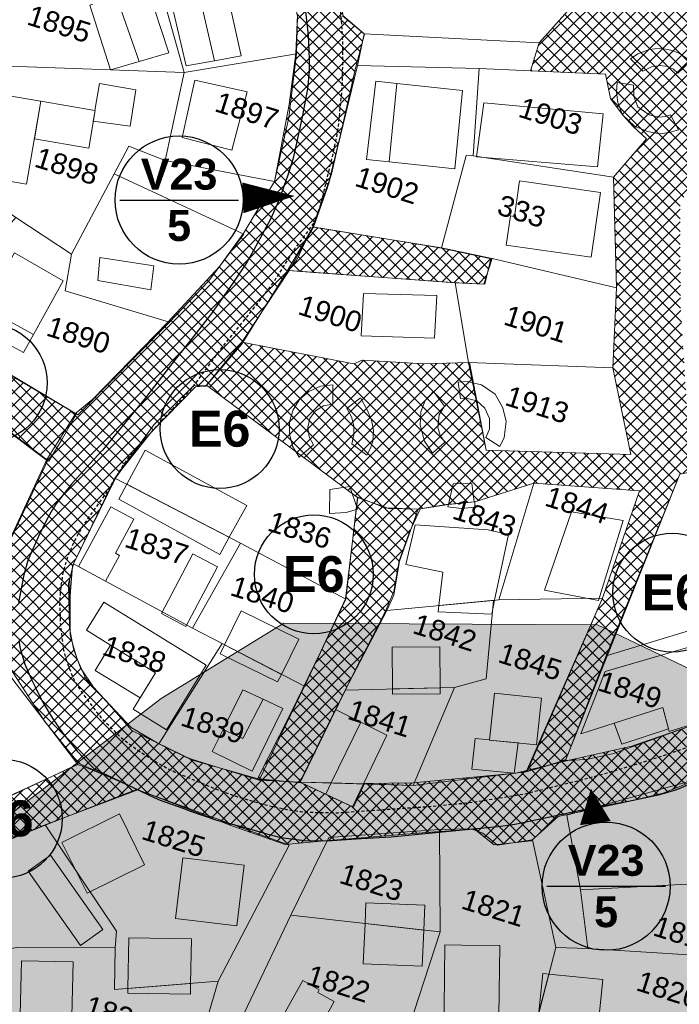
# Model space of a CAD drawing. Header units: metres. Extents: x 578835 to 593571, y 248557 to 255108.
# Tile 247 of 251: x 593193 to 593257, y 254049 to 254145. Entities that reach past the tile are written whole.
import ezdxf

# ---------------------------------------------------------------- set-up
doc = ezdxf.new("R2010")
doc.units = ezdxf.units.M
doc.linetypes.add('CHEMIN', pattern=[0.5, 0.3, -0.2])
for name, color, linetype, lineweight in [('Zoom_Bâti', 251, 'Continuous', 5), ('Zoom_cadastre complet', 7, 'Continuous', 5), ('Zoom_cadastre texte', 7, 'Continuous', 5), ('Zoom_ER cercle', 192, 'Continuous', 25), ('Zoom_ER contour', 172, 'Continuous', 20), ('Zoom_ER hachures', 192, 'Continuous', 18), ('Zoom_ER numero', 172, 'Continuous', 20), ('Zoom_ER tracé', 192, 'Continuous', 18), ('Zoom_PPRI modéré', 5, 'Continuous', 18)]:
    doc.layers.add(name, color=color, linetype=linetype, lineweight=lineweight)
doc.layers.add('Zoom_Voirie', color=252, linetype='Continuous')
doc.styles.add('PARCELLE', font='arial.ttf', dxfattribs={"height": 5})
doc.styles.get("Standard").update_dxf_attribs({"font": 'arialbd_0.ttf', "height": 50})
pattern_1 = [(45, (3353.1763, -187.1852), (-0.6187184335, 0.6187184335), []), (135, (3353.1763, -187.1852), (-0.6187184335, -0.6187184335), [])]

msp = doc.modelspace()

# ---------------------------------------------------------------- hatches: boundary and pattern name
at = {"layer": 'Zoom_ER contour'}
h = msp.add_hatch(dxfattribs=at)
h.set_pattern_fill('ANSI37', color=256, scale=7, style=0)
h.set_pattern_definition(pattern_1)
h.paths.add_polyline_path([(593185.659, 254201.53), (593197.792, 254205.571), (593209.58, 254209.612), (593217.247, 254212.303), (593220.453, 254213.338), (593228.492, 254214.865), (593237.074, 254215.802), (593238.603, 254216.048), (593250.666, 254216.493), (593253.922, 254216.295), (593259.002, 254214.718), (593264.477, 254213.043), (593276.776, 254206.118), (593281.807, 254201.338), (593285.506, 254197.938), (593288.93, 254194.659), (593296.328, 254184.901), (593299.633, 254182.339), (593303.776, 254176.819), (593306.706, 254173.189), (593313.957, 254160.13), (593313.663, 254157.001), (593312.825, 254148.919), (593310.951, 254133.171), (593310.902, 254132.063), (593310.507, 254130.19), (593308.683, 254125.36), (593307.154, 254119.989), (593307.006, 254119.94), (593303.302, 254108.469), (593302.119, 254104.576), (593301.823, 254104.527), (593299.406, 254099.451), (593291.458, 254087.179), (593288.598, 254085.552), (593285.589, 254083.532), (593279.374, 254080.033), (593269.237, 254075.081), (593268.448, 254075.081), (593266.722, 254073.553), (593266.228, 254073.701), (593260.754, 254071.681), (593255.476, 254069.562), (593251.925, 254068.724), (593245.248, 254067.282), (593242.634, 254064.917), (593239.034, 254064.522), (593237.11, 254066.05), (593233.263, 254065.804), (593222.541, 254064.915), (593218.694, 254064.57), (593213.515, 254066.393), (593204.319, 254069.902), (593198.597, 254072.465), (593195.293, 254076.555), (593191.765, 254082.016), (593191.371, 254087.585), (593191.321, 254092.808), (593191.568, 254093.449), (593195.518, 254102.015), (593198.378, 254106.549), (593200.006, 254107.88), (593207.306, 254115.37), (593212.304, 254120.775), (593214.671, 254124.076), (593217.68, 254129.054), (593219.11, 254136.544), (593219.756, 254141.509), (593219.904, 254145.254), (593217.784, 254153.041), (593216.6, 254156.786), (593215.066, 254159.922), (593212.501, 254164.012), (593202.341, 254173.277), (593195.57, 254179.426), (593186.593, 254184.798), (593184.467, 254185.845), (593186.263, 254191.397), (593194.121, 254186.742), (593198.779, 254183.602), (593206.581, 254177.377), (593213.329, 254172.293), (593216.978, 254166.405), (593218.942, 254163.489), (593220.527, 254160.544), (593223.838, 254151.907), (593224.287, 254145.178), (593226.42, 254143.383), (593225.58, 254140.22), (593223.223, 254129.76), (593221.371, 254124.544), (593218.901, 254120.338), (593214.46, 254113.184), (593210.98, 254109.146), (593209.97, 254109.09), (593205.704, 254104.716), (593202.337, 254100.454), (593198.006, 254091.668), (593197.782, 254088.752), (593197.782, 254084.939), (593198.455, 254082.696), (593199.297, 254080.733), (593201.829, 254077.901), (593203.793, 254075.658), (593209.799, 254072.742), (593216.085, 254070.947), (593220.294, 254070.555), (593225.346, 254068.199), (593226.412, 254070.499), (593231.127, 254070.555), (593241.144, 254071.499), (593246.196, 254072.732), (593252.426, 254074.134), (593260.804, 254077.001), (593268.774, 254080.647), (593274.275, 254082.89), (593278.001, 254085.729), (593284.512, 254089.542), (593289.62, 254095.206), (593293.324, 254099.244), (593294.166, 254100.254), (593297.253, 254109.002), (593298.569, 254112.081), (593299.636, 254114.717), (593299.636, 254116.119), (593300.871, 254119.203), (593304.463, 254129.802), (593306.603, 254138.433), (593306.603, 254142.415), (593307.95, 254146.284), (593308.399, 254150.883), (593308.063, 254157.276), (593307.165, 254160.136), (593305.927, 254164.267), (593303.12, 254168.585), (593299.304, 254174.081), (593295.936, 254178.624), (593293.018, 254182.101), (593284.587, 254191.843), (593280.995, 254195.993), (593277.739, 254198.124), (593273.361, 254202.779), (593267.779, 254206.237), (593259.36, 254209.377), (593252.568, 254210.891), (593243.532, 254210.667), (593238.904, 254211.017), (593232.955, 254210.569), (593227.847, 254209.839), (593217.642, 254207.26), (593212.696, 254205.299), (593199.799, 254200.628), (593186.64, 254196.715), (593186.197, 254199.712)])
h = msp.add_hatch(dxfattribs=at)
h.set_pattern_fill('ANSI37', color=256, scale=7, style=0)
h.set_pattern_definition(pattern_1)
edge = h.paths.add_edge_path()
edge.add_line((593238.718, 254121.536), (593238.116, 254119.072))
edge.add_line((593238.116, 254119.072), (593234.994, 254119.237))
edge.add_line((593234.994, 254119.237), (593221.957, 254120.167))
edge.add_line((593221.957, 254120.167), (593219, 254120.386))
edge.add_line((593219, 254120.386), (593219.821, 254121.371))
edge.add_line((593219.821, 254121.371), (593220.971, 254123.834))
edge.add_line((593220.971, 254123.834), (593221.355, 254124.656))
edge.add_line((593221.355, 254124.656), (593230.667, 254123.123))
edge.add_line((593230.667, 254123.123), (593233.898, 254122.576))
edge.add_line((593233.898, 254122.576), (593238.773, 254121.536))
h = msp.add_hatch(dxfattribs=at)
h.set_pattern_fill('ANSI37', color=256, scale=7, style=0)
h.set_pattern_definition(pattern_1)
h.paths.add_polyline_path([(593198.464, 254106.396), (593191.057, 254110.756), (593184.95, 254114.437), (593183.479, 254115.4), (593176.123, 254121.129), (593170.035, 254120.267), (593168.157, 254118.036), (593164.708, 254115.45), (593165.266, 254115.096), (593177.239, 254116.16), (593180.384, 254113.575), (593184.198, 254110.459), (593187.902, 254107.722), (593195.715, 254101.841), (593197.034, 254104.071), (593198.403, 254106.454)])
h = msp.add_hatch(dxfattribs=at)
h.set_pattern_fill('ANSI37', color=256, scale=7, style=0)
h.set_pattern_definition(pattern_1)
h.paths.add_polyline_path([(593198.482, 254072.34), (593187.44, 254067.144), (593186.038, 254067.378), (593172.042, 254071.296), (593171.867, 254068.844), (593180.28, 254065.808), (593183.143, 254064.933), (593181.916, 254061.08), (593187.992, 254063.473), (593195.529, 254066.509), (593204.293, 254069.953), (593201.839, 254071.004), (593199.035, 254072.172)])
at = {"layer": 'Zoom_ER hachures'}
h = msp.add_hatch(dxfattribs=at)
h.set_pattern_fill('ANSI37', color=256, scale=7, style=0)
h.set_pattern_definition(pattern_1)
h.paths.add_polyline_path([(593213.98, 254205.84), (593217.329, 254196.998), (593220.665, 254188.333), (593213.887, 254183.1), (593211.473, 254181.424), (593210.877, 254181.011), (593206.303, 254177.423), (593213.167, 254172.47), (593227.448, 254172.723), (593239.995, 254174.174), (593246.421, 254154.513), (593248.405, 254148.155), (593243.419, 254142.552), (593242.555, 254139.809), (593249.86, 254139.485), (593250.345, 254137.134), (593251.576, 254135.459), (593252.56, 254134.395), (593253.85, 254133.204), (593250.633, 254129.476), (593250.926, 254118.7), (593250.592, 254110.942), (593252.324, 254102.484), (593238.25, 254102.911), (593237.344, 254107.706), (593236.639, 254111.439), (593232.224, 254111.328), (593226.186, 254111.685), (593225.378, 254111.312), (593214.484, 254113.425), (593211.045, 254109.258), (593225.739, 254098.312), (593228.783, 254097.236), (593231.629, 254097.181), (593234.592, 254097.641), (593237.146, 254097.892), (593242.89, 254099.71), (593253.183, 254098.952), (593249.561, 254088.513), (593242.252, 254071.662), (593245.08, 254072.51), (593246.009, 254072.833), (593257.1, 254100.595), (593258.238, 254100.799), (593257.753, 254107.562), (593257.161, 254116.78), (593257.115, 254127.651), (593269.915, 254123.576), (593270.903, 254121.805), (593272.539, 254108.983), (593273.239, 254101.86), (593273.884, 254095.594), (593274.317, 254090.507), (593274.799, 254085.873), (593274.212, 254082.84), (593276.165, 254084.272), (593277.927, 254085.603), (593277.614, 254087.595), (593277.394, 254088.311), (593277.496, 254088.342), (593276.906, 254092.095), (593276.75, 254093.088), (593276.093, 254100.071), (593275.315, 254108.326), (593273.964, 254122.182), (593284.081, 254120.383), (593297.171, 254117.371), (593299.683, 254116.06), (593300.108, 254117.038), (593301.011, 254119.115), (593281.539, 254123.601), (593271.949, 254125.674), (593268.705, 254135.836), (593267.088, 254136.095), (593266.314, 254145.553), (593265.338, 254145.559), (593265.263, 254148.953), (593263.993, 254161.391), (593271.998, 254163.003), (593272.901, 254161.566), (593280.107, 254162.467), (593288.318, 254163.518), (593301.419, 254165.161), (593303.285, 254164.948), (593305.862, 254164.338), (593303.267, 254168.472), (593292.264, 254166.943), (593284.621, 254165.723), (593282.002, 254165.948), (593271.818, 254164.216), (593263.467, 254162.694), (593259.599, 254176.441), (593253.469, 254175.077), (593251.735, 254181.044), (593248.255, 254179.942), (593241.067, 254177.664), (593233.564, 254189.459), (593223.855, 254189.163), (593220.919, 254197.042), (593219.897, 254200.292), (593217.699, 254207.281), (593213.998, 254205.794)])
at = {"layer": 'Zoom_ER tracé'}
h = msp.add_hatch(dxfattribs=at)
h.set_pattern_fill('ANSI37', color=256, scale=7, style=0)
h.set_pattern_definition(pattern_1)
h.paths.add_polyline_path([(593215.986, 254070.896), (593219.244, 254077.341), (593222.176, 254083.331), (593224.587, 254088.474), (593225.763, 254098.34), (593227.458, 254097.688), (593228.37, 254097.298), (593231.823, 254097.168), (593230.781, 254094.889), (593229.803, 254092.155), (593229.282, 254089.16), (593228.435, 254087.207), (593225.372, 254081.257), (593220.159, 254070.58), (593217.357, 254070.775)])
at = {"layer": 'Zoom_PPRI modéré'}
h = msp.add_hatch(dxfattribs=at)
h.set_pattern_fill('ANSI36', color=152, scale=12, style=0)
h.set_pattern_definition([(45, (3353.1763, -187.1852), (0.795495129, 2.9168154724), [3.75, -0.75, 0, -0.75])])
h.paths.add_polyline_path([(593511.06, 254022.493), (593182.925, 254028.618), (593180.946, 254059.092), (593206.631, 254078.775), (593218.577, 254086.1), (593249.092, 254085.917), (593271.97, 254074.979), (593286.108, 254053.735), (593312.778, 254032.793), (593336.483, 254028.756), (593351.179, 254035.929), (593371.913, 254048.777), (593393.872, 254061.239), (593419.787, 254055.665), (593446.411, 254043.132), (593476.675, 254033.597), (593498.031, 254035.264), (593500.743, 254052.753), (593495.093, 254237.454), (593496.264, 254250.884), (593510.291, 254250.905)])

# ---------------------------------------------------------------- linework, layer by layer
at = {"layer": 'Zoom_Bâti', "flags": 128}
for points in [[(593205.274, 254148.032), (593202.29, 254147.055), (593204.49, 254140.728), (593207.404, 254141.575)], [(593213.006, 254147.731), (593210.359, 254147.158), (593211.824, 254140.791), (593214.426, 254141.273)], [(593202.29, 254147.055), (593199.712, 254146.211), (593201.704, 254139.917), (593204.49, 254140.728)], [(593210.359, 254147.158), (593207.615, 254146.529), (593209.076, 254140.297), (593211.824, 254140.791)], [(593204.165, 254137.978), (593200.636, 254138.582), (593200.194, 254135.966), (593200.22, 254135.962), (593200.041, 254134.911), (593203.633, 254134.441)], [(593215.022, 254137.766), (593209.919, 254138.901), (593208.683, 254133.325), (593213.503, 254132.093)], [(593229.552, 254138.582), (593227.517, 254138.798), (593226.602, 254131.192), (593228.816, 254130.96)], [(593235.94, 254137.907), (593229.552, 254138.582), (593228.816, 254130.96), (593235.197, 254130.292)], [(593194.936, 254136.866), (593191.289, 254137.491), (593189.904, 254129.405), (593193.559, 254128.784)], [(593200.22, 254135.962), (593200.194, 254135.966), (593194.936, 254136.866), (593194.312, 254133.202), (593199.595, 254132.292)], [(593249.649, 254135.62), (593238.025, 254136.691), (593237.316, 254131.464), (593249.079, 254130.465)], [(593249.374, 254127.986), (593241.502, 254129.109), (593241.015, 254125.662), (593240.611, 254125.72), (593240.21, 254122.871), (593248.484, 254121.695)], [(593197.119, 254119.387), (593192.374, 254122.112), (593188.39, 254115.1), (593191.097, 254113.581), (593192.041, 254115.383), (593194.215, 254114.157), (593197.119, 254119.387)], [(593205.919, 254120.853), (593200.661, 254121.669), (593200.493, 254119.438), (593205.646, 254118.512), (593205.919, 254120.853)], [(593233.458, 254117.968), (593226.333, 254118.156), (593226.097, 254114.047), (593233.218, 254113.825)], [(593193.238, 254112.423), (593191.097, 254113.581), (593192.041, 254115.383), (593194.215, 254114.157)], [(593221.474, 254103.433), (593221.025, 254104.22), (593220.9, 254105.117), (593221.116, 254105.997), (593221.653, 254106.742), (593222.43, 254107.231), (593223.334, 254107.392), (593223.345, 254109.283), (593222.133, 254109.134), (593221.016, 254108.639), (593220.11, 254107.855), (593219.47, 254106.844), (593219.135, 254105.695), (593219.116, 254104.5), (593219.43, 254103.301), (593220.068, 254102.237), (593221.474, 254103.433)], [(593224.709, 254106.984), (593225.143, 254106.176), (593225.373, 254105.288), (593225.388, 254104.398), (593225.197, 254103.529), (593226.638, 254102.444), (593227.007, 254103.099), (593227.244, 254103.811), (593227.303, 254104.836), (593227.091, 254105.84), (593226.727, 254106.794), (593226.029, 254108.024), (593224.709, 254106.984)], [(593203.304, 254099.606), (593205.077, 254102.914), (593214.966, 254097.54), (593213.27, 254094.445)], [(593203.304, 254099.606), (593213.27, 254094.445), (593212.355, 254092.775), (593202.523, 254098.15)], [(593234.592, 254097.641), (593235.039, 254099.657), (593236.857, 254099.671), (593237.1, 254097.888)], [(593202.599, 254092.679), (593202.203, 254092.894), (593203.999, 254096.201), (593201.757, 254097.415), (593198.593, 254091.59), (593201.233, 254090.165)], [(593234.592, 254097.641), (593234.541, 254097.413), (593235.844, 254097.254), (593237.17, 254097.371), (593237.146, 254097.892)], [(593251.578, 254096.07), (593246.554, 254096.934), (593243.943, 254089.313), (593249.183, 254088.287)], [(593234.037, 254091.047), (593230.451, 254091.811), (593231.341, 254095.669), (593238.454, 254095.18), (593240.424, 254094.721), (593239.083, 254088.318), (593233.662, 254087.81)], [(593212.108, 254091.577), (593209.719, 254092.835), (593206.669, 254087.041), (593209.058, 254085.783)], [(593211.013, 254082.013), (593201.053, 254088.125), (593199.377, 254085.401), (593201.722, 254083.955), (593206.092, 254081.261), (593203.911, 254077.718), (593207.158, 254075.729)], [(593212.815, 254083.979), (593214.439, 254087.285), (593220.032, 254084.538), (593218.342, 254081.115)], [(593212.815, 254083.979), (593218.342, 254081.115), (593217.975, 254080.373), (593212.392, 254083.118)], [(593206.092, 254081.261), (593201.722, 254083.955), (593201.721, 254083.956), (593200.208, 254081.488), (593204.587, 254078.819)], [(593229.141, 254079.691), (593229.128, 254083.771), (593233.758, 254083.791), (593233.771, 254079.791)], [(593250.72, 254076.378), (593247.473, 254075.338), (593249.82, 254081.398), (593258.191, 254083.814), (593258.192, 254078.811), (593258.85, 254076.414), (593256.068, 254075.554), (593256, 254075.811), (593255.447, 254077.893)], [(593216.553, 254078.689), (593214.587, 254079.607), (593212.663, 254075.751), (593214.602, 254074.879)], [(593218.474, 254077.792), (593216.553, 254078.689), (593214.602, 254074.879), (593212.663, 254075.751), (593211.6, 254073.622), (593215.506, 254071.699)], [(593226.074, 254076.462), (593223.614, 254077.701), (593220.147, 254070.635), (593223.185, 254070.547)], [(593256, 254075.811), (593255.447, 254077.893), (593250.72, 254076.378), (593251.469, 254074.313)], [(593228.59, 254075.196), (593226.074, 254076.462), (593223.185, 254070.547), (593226.319, 254070.456)], [(593241.356, 254074.443), (593238.586, 254074.725), (593238.587, 254074.735), (593237.193, 254074.888), (593236.863, 254071.9), (593240.99, 254071.494)], [(593226.319, 254070.456), (593223.185, 254070.547), (593222.652, 254069.457), (593225.254, 254068.233)], [(593205.037, 254062.598), (593202.592, 254067.537), (593196.988, 254064.766), (593199.442, 254059.825)], [(593200.97, 254056.282), (593195.865, 254063.509), (593193.699, 254061.974), (593198.805, 254054.748)], [(593214.706, 254062.56), (593208.736, 254063.263), (593208.041, 254057.35), (593214.01, 254056.647)], [(593226.471, 254056.884), (593226.557, 254058.892), (593232.279, 254058.651), (593232.178, 254056.241)], [(593226.471, 254056.884), (593232.178, 254056.241), (593232.031, 254052.736), (593226.303, 254052.967)], [(593203.402, 254050.569), (593203.485, 254055.483), (593209.582, 254055.383), (593209.511, 254051.044)], [(593198.071, 254053.136), (593193.065, 254053.255), (593192.934, 254047.981), (593197.94, 254047.861)], [(593243.093, 254045.263), (593243.396, 254048.248), (593244.356, 254051.96), (593249.607, 254051.42), (593248.992, 254045.363)], [(593203.402, 254050.569), (593209.511, 254051.044), (593209.495, 254050.02), (593203.394, 254050.112)]]:
    msp.add_lwpolyline(points, close=True, dxfattribs=at)
at = {"layer": 'Zoom_Bâti', "linetype": 'Continuous', "flags": 128}
for points in [[(593252.291, 254140.972), (593253.02, 254141.456), (593254.1, 254141.891), (593255.209, 254142.014), (593256.214, 254141.844), (593256.974, 254141.562), (593257.662, 254141.115), (593258.083, 254140.689), (593256.89, 254139.597), (593256.491, 254139.995), (593255.889, 254140.248), (593255.195, 254140.341), (593254.353, 254140.197), (593253.954, 254140.029), (593253.5, 254139.784)], [(593256.975, 254134.076), (593256.043, 254133.814), (593255.141, 254133.679), (593253.954, 254133.906), (593252.681, 254134.423), (593251.533, 254135.539), (593251.074, 254136.743), (593250.94, 254137.749), (593251.01, 254138.671), (593252.577, 254138.419), (593252.63, 254137.322), (593253.004, 254136.313), (593254.114, 254135.544), (593255.044, 254135.303), (593255.704, 254135.368), (593256.182, 254135.553)], [(593235.539, 254109.533), (593236.414, 254109.614), (593237.793, 254109.264), (593239.123, 254108.362), (593239.888, 254107.031), (593240.214, 254105.701), (593240.015, 254104.139), (593239.593, 254103.265), (593238.225, 254104.147), (593238.581, 254104.979), (593238.59, 254106.003), (593238.13, 254107.008), (593237.344, 254107.706), (593236.318, 254107.977), (593235.771, 254107.94)], [(593233.051, 254102.632), (593232.269, 254103.78), (593231.823, 254105.357), (593231.909, 254106.661), (593232.324, 254107.747), (593233.132, 254108.614), (593234.211, 254107.215), (593233.698, 254106.349), (593233.569, 254105.142), (593233.797, 254104.336), (593234.238, 254103.705)], [(593223.039, 254099.108), (593224.985, 254099.396), (593225.756, 254097.182), (593224.651, 254096.87), (593223.018, 254096.745)], [(593243.625, 254078.807), (593239.055, 254079.273), (593238.586, 254074.725), (593243.156, 254074.26)], [(593239.572, 254054.736), (593239.463, 254045.586), (593234.125, 254045.648), (593234.234, 254054.797), (593235.895, 254054.776)], [(593223.486, 254049.283), (593221.879, 254050.177), (593222.025, 254050.439), (593220.418, 254051.333), (593217.642, 254046.351), (593221.038, 254044.891)]]:
    msp.add_lwpolyline(points, close=True, dxfattribs=at)
at = {"layer": 'Zoom_cadastre complet'}
for points in [[(593246.421, 254154.513), (593248.405, 254148.155), (593243.419, 254142.552), (593226.38, 254143.407), (593224.305, 254145.195), (593223.841, 254151.994), (593235.525, 254151.962)], [(593219.817, 254141.479), (593208.89, 254139.653), (593206.484, 254148.251), (593217.908, 254152.947), (593218.734, 254150.348), (593219.902, 254145.12)], [(593204.984, 254150.916), (593206.484, 254148.251), (593208.89, 254139.653), (593190.921, 254140.313), (593189.439, 254146.056)], [(593208.89, 254139.653), (593219.817, 254141.479), (593219.071, 254135.283), (593217.658, 254129.063), (593207.034, 254131.087)], [(593192.514, 254125.547), (593187.257, 254129.262), (593189.73, 254133.746), (593190.195, 254136.267), (593190.239, 254140.236), (593190.921, 254140.313), (593208.89, 254139.653), (593207.034, 254131.087), (593203.493, 254132.495), (593202.06, 254129.804), (593197.932, 254121.976)], [(593233.9, 254122.611), (593221.463, 254124.614), (593222.99, 254128.977), (593225.747, 254140.323), (593237.562, 254140.031), (593236.984, 254131.539), (593236.31, 254131.57)], [(593236.984, 254131.539), (593237.562, 254140.031), (593249.86, 254139.485), (593250.345, 254137.134), (593251.576, 254135.459), (593252.56, 254134.395), (593253.85, 254133.204), (593250.633, 254129.476)], [(593236.984, 254131.539), (593250.633, 254129.476), (593250.926, 254118.7), (593238.844, 254121.556), (593233.9, 254122.611), (593236.31, 254131.57)], [(593202.06, 254129.804), (593214.685, 254123.926), (593211.233, 254119.35), (593207.443, 254115.362), (593197.296, 254118.407), (593197.932, 254121.976)], [(593183.508, 254115.297), (593192.514, 254125.547), (593197.932, 254121.976), (593197.296, 254118.407), (593207.443, 254115.362), (593198.522, 254106.37)], [(593236.525, 254111.443), (593235.243, 254119.194), (593238.03, 254119.069), (593238.844, 254121.556), (593250.926, 254118.7), (593250.592, 254110.942)], [(593236.525, 254111.443), (593232.224, 254111.328), (593226.186, 254111.685), (593225.378, 254111.312), (593214.484, 254113.425), (593219.096, 254120.387), (593235.243, 254119.194)], [(593250.592, 254110.942), (593252.324, 254102.484), (593238.25, 254102.911), (593236.525, 254111.443)], [(593202.146, 254100.206), (593205.919, 254105.396), (593209.779, 254109.167), (593211.045, 254109.258), (593225.739, 254098.312), (593224.598, 254088.44), (593214.354, 254093.884)], [(593186.802, 254108.464), (593195.591, 254101.877), (593191.551, 254093.291), (593181.709, 254095.46)], [(593249.932, 254082.906), (593257.1, 254100.595), (593258.238, 254100.799), (593273.239, 254101.86), (593273.884, 254095.594), (593265.211, 254095.246), (593260.045, 254095.003), (593260.274, 254088.744), (593259.434, 254085.812)], [(593198.109, 254091.852), (593202.146, 254100.206), (593214.354, 254093.884), (593209.675, 254085.606)], [(593228.583, 254087.335), (593229.261, 254088.815), (593229.817, 254092.117), (593231.629, 254097.181), (593234.367, 254097.619), (593237.146, 254097.892), (593242.89, 254099.71), (593239.494, 254088.356), (593238.965, 254088.306)], [(593239.494, 254088.356), (593242.89, 254099.71), (593253.183, 254098.952), (593249.561, 254088.513)], [(593209.675, 254085.606), (593214.354, 254093.884), (593224.598, 254088.44), (593220.587, 254079.951), (593212.566, 254084.108)], [(593206.4, 254074.369), (593205.352, 254074.966), (593203.723, 254075.947), (593202.606, 254077.067), (593200.113, 254079.756), (593198.8, 254081.739), (593198.114, 254083.592), (593197.736, 254085.681), (593197.689, 254087.333), (593197.749, 254090.386), (593198.109, 254091.852), (593209.675, 254085.606), (593212.566, 254084.108)], [(593238.965, 254088.306), (593238.262, 254080.693), (593235.174, 254079.822), (593224.541, 254079.591), (593228.583, 254087.335)], [(593238.965, 254088.306), (593239.494, 254088.356), (593249.561, 254088.513), (593242.158, 254071.634), (593231.151, 254070.316), (593235.174, 254079.822), (593238.262, 254080.693)], [(593259.183, 254076.45), (593250.539, 254073.392), (593248.025, 254072.836), (593245.96, 254072.744), (593249.932, 254082.906), (593259.434, 254085.812)], [(593212.566, 254084.108), (593220.587, 254079.951), (593216.174, 254070.822), (593209.174, 254072.994), (593206.4, 254074.369)], [(593172.149, 254071.267), (593171.897, 254071.338), (593171.557, 254078.486), (593178.676, 254079.543), (593182.656, 254080.52), (593191.694, 254081.305), (593198.538, 254072.354), (593187.397, 254067.218), (593186.334, 254067.243)], [(593231.151, 254070.316), (593220.147, 254070.635), (593224.541, 254079.591), (593235.174, 254079.822)], [(593266.575, 254073.886), (593272.563, 254068.029), (593273.726, 254067.105), (593260.868, 254060.879), (593247.432, 254060.157), (593246.105, 254067.406), (593257.615, 254070.593)], [(593212.186, 254051.253), (593202.116, 254050.469), (593202.183, 254054.512), (593202.3, 254056.129), (593195.35, 254066.46), (593204.375, 254069.896), (593219.107, 254064.497)], [(593248.131, 254054.439), (593247.432, 254060.157), (593260.868, 254060.879), (593273.726, 254067.105), (593279.625, 254063.081), (593272.015, 254058.225), (593269.777, 254056.667), (593268.773, 254053.138)], [(593182.038, 254061.089), (593195.35, 254066.46), (593202.3, 254056.129), (593202.183, 254054.512), (593192.59, 254054.53), (593190.094, 254054.083), (593187.772, 254044.329), (593180.691, 254044.209), (593180.482, 254044.618), (593178.199, 254049.084)], [(593219.262, 254057.696), (593222.941, 254065.228), (593233.721, 254066.025), (593233.789, 254056.059)], [(593233.789, 254056.059), (593233.721, 254066.025), (593236.801, 254066.089), (593237.922, 254065.68), (593239.358, 254064.506), (593242.768, 254065.014), (593245.021, 254054.53), (593242.622, 254045.255), (593230.177, 254045.045)], [(593219.262, 254057.696), (593233.789, 254056.059), (593230.177, 254045.045), (593213.093, 254044.757)], [(593210.27, 254044.709), (593187.772, 254044.329), (593190.094, 254054.083), (593192.59, 254054.53), (593202.183, 254054.512), (593202.116, 254050.469), (593212.186, 254051.253)], [(593268.773, 254053.138), (593269.016, 254045.886), (593253.958, 254045.447), (593242.622, 254045.255), (593245.021, 254054.53), (593248.131, 254054.439)]]:
    msp.add_lwpolyline(points, close=True, dxfattribs=at)
for points in [[(593183.508, 254115.297), (593198.522, 254106.37), (593207.443, 254115.362), (593211.233, 254119.35), (593214.685, 254123.926), (593202.06, 254129.804), (593203.493, 254132.495), (593207.034, 254131.087), (593217.658, 254129.063), (593219.071, 254135.283), (593219.817, 254141.479), (593219.902, 254145.12)], [(593191.551, 254093.291), (593195.591, 254101.877), (593186.802, 254108.464)], [(593187.397, 254067.218), (593198.538, 254072.354), (593191.694, 254081.305)], [(593257.615, 254070.593), (593246.105, 254067.406), (593247.432, 254060.157), (593248.131, 254054.439), (593245.021, 254054.53), (593242.768, 254065.014), (593239.358, 254064.506), (593237.922, 254065.68), (593236.801, 254066.089), (593233.721, 254066.025), (593222.941, 254065.228), (593219.262, 254057.696), (593213.093, 254044.757)], [(593210.27, 254044.709), (593212.186, 254051.253), (593219.107, 254064.497), (593204.375, 254069.896), (593195.35, 254066.46), (593182.038, 254061.089)]]:
    msp.add_lwpolyline(points, dxfattribs=at)
at = {"layer": 'Zoom_cadastre complet', "flags": 128}
for points in [[(593233.662, 254087.81), (593233.592, 254087.198), (593238.803, 254086.98), (593239.083, 254088.318)], [(593229.141, 254079.691), (593229.143, 254079.183), (593233.773, 254079.203), (593233.771, 254079.791)], [(593223.185, 254070.547), (593220.147, 254070.635), (593222.652, 254069.457)], [(593243.396, 254048.248), (593244.356, 254051.96), (593243.778, 254052.02)]]:
    msp.add_lwpolyline(points, close=True, dxfattribs=at)
at = {"layer": 'Zoom_ER cercle'}
for points in [[(593202.608, 254127.25), (593214.172, 254127.25)], [(593244.143, 254060.501), (593255.706, 254060.501)]]:
    msp.add_lwpolyline(points, dxfattribs=at)
at = {"layer": 'Zoom_ER cercle', "ltscale": 0.4}
for centre, radius in [((593208.39, 254127.25), 6.23), ((593189.763, 254109.463), 5.782), ((593212.336, 254104.985), 5.782), ((593221.494, 254090.842), 5.782), ((593256.358, 254089.063), 5.782), ((593191.235, 254067.079), 5.782), ((593249.925, 254060.501), 6.23)]:
    msp.add_circle(centre, radius, dxfattribs=at)
at = {"layer": 'Zoom_ER contour'}
for points in [[(593191.568, 254093.449), (593195.518, 254102.015), (593198.378, 254106.549), (593200.006, 254107.88), (593207.306, 254115.37), (593212.304, 254120.775), (593214.671, 254124.076), (593217.68, 254129.054), (593219.11, 254136.544), (593219.756, 254141.509), (593219.904, 254145.254)], [(593224.287, 254145.178), (593226.42, 254143.383), (593225.58, 254140.22), (593223.223, 254129.76), (593221.371, 254124.544), (593218.901, 254120.338), (593214.46, 254113.184), (593210.98, 254109.146), (593209.97, 254109.09), (593205.704, 254104.716), (593202.337, 254100.454), (593198.006, 254091.668), (593197.782, 254088.752), (593197.782, 254084.939), (593198.455, 254082.696), (593199.297, 254080.733), (593201.829, 254077.901), (593203.793, 254075.658), (593209.799, 254072.742), (593216.085, 254070.947), (593220.294, 254070.555), (593225.346, 254068.199), (593226.412, 254070.499), (593231.127, 254070.555), (593241.144, 254071.499), (593246.196, 254072.732), (593252.426, 254074.134), (593260.804, 254077.001)], [(593238.718, 254121.536), (593238.116, 254119.072), (593234.994, 254119.237), (593221.957, 254120.167), (593219, 254120.386), (593219.821, 254121.371), (593220.971, 254123.834), (593221.355, 254124.656), (593230.667, 254123.123), (593233.898, 254122.576), (593238.773, 254121.536)], [(593260.754, 254071.681), (593255.476, 254069.562), (593251.925, 254068.724), (593245.248, 254067.282), (593242.634, 254064.917), (593239.034, 254064.522), (593237.11, 254066.05), (593233.263, 254065.804), (593222.541, 254064.915), (593218.694, 254064.57), (593213.515, 254066.393), (593204.319, 254069.902), (593198.597, 254072.465), (593195.293, 254076.555), (593191.765, 254082.016)]]:
    msp.add_lwpolyline(points, dxfattribs=at)
for points in [[(593198.464, 254106.396), (593191.057, 254110.756), (593184.95, 254114.437), (593183.479, 254115.4), (593176.123, 254121.129), (593170.035, 254120.267), (593168.157, 254118.036), (593164.708, 254115.45), (593165.266, 254115.096), (593177.239, 254116.16), (593180.384, 254113.575), (593184.198, 254110.459), (593187.902, 254107.722), (593195.715, 254101.841), (593197.034, 254104.071), (593198.403, 254106.454)], [(593198.482, 254072.34), (593187.44, 254067.144), (593186.038, 254067.378), (593172.042, 254071.296), (593171.867, 254068.844), (593180.28, 254065.808), (593183.143, 254064.933), (593181.916, 254061.08), (593187.992, 254063.473), (593195.529, 254066.509), (593204.293, 254069.953), (593201.839, 254071.004), (593199.035, 254072.172)]]:
    msp.add_lwpolyline(points, close=True, dxfattribs=at)
at = {"layer": 'Zoom_ER tracé'}
for points in [[(593248.405, 254148.155), (593243.419, 254142.552), (593242.555, 254139.809), (593249.86, 254139.485), (593250.345, 254137.134), (593251.576, 254135.459), (593252.56, 254134.395), (593253.85, 254133.204), (593250.633, 254129.476), (593250.926, 254118.7), (593250.592, 254110.942), (593252.324, 254102.484), (593238.25, 254102.911), (593237.344, 254107.706), (593236.639, 254111.439), (593232.224, 254111.328), (593226.186, 254111.685), (593225.378, 254111.312), (593214.484, 254113.425), (593211.045, 254109.258), (593225.739, 254098.312), (593228.783, 254097.236), (593231.629, 254097.181), (593234.592, 254097.641), (593237.146, 254097.892), (593242.89, 254099.71), (593253.183, 254098.952), (593249.561, 254088.513), (593242.252, 254071.662), (593245.08, 254072.51), (593246.009, 254072.833), (593257.1, 254100.595)], [(593259.183, 254076.45), (593250.539, 254073.392), (593248.025, 254072.836), (593245.96, 254072.744), (593242.158, 254071.634), (593231.151, 254070.316), (593226.319, 254070.456), (593225.254, 254068.233), (593220.147, 254070.635), (593216.174, 254070.822), (593209.174, 254072.994), (593206.4, 254074.369), (593203.723, 254075.947), (593200.113, 254079.756), (593198.8, 254081.739), (593198.114, 254083.592), (593197.736, 254085.681), (593197.613, 254089.956), (593198.109, 254091.852), (593202.061, 254100.032), (593205.919, 254105.396), (593209.779, 254109.167), (593211.045, 254109.258), (593214.484, 254113.425), (593219.096, 254120.387), (593221.463, 254124.614), (593222.816, 254128.48), (593225.747, 254140.323), (593226.38, 254143.407), (593224.305, 254145.195)]]:
    msp.add_lwpolyline(points, dxfattribs=at)
for points in [[(593219.635, 254127.642, 0, 3, 0), (593214.587, 254127.459, 0, 0, 0)], [(593248.449, 254069.992, 0, 3, 0), (593248.884, 254066.643, 0, 0, 0)]]:
    msp.add_lwpolyline(points, format="xyseb", dxfattribs=at)
msp.add_lwpolyline([(593215.986, 254070.896), (593219.244, 254077.341), (593222.176, 254083.331), (593224.587, 254088.474), (593225.763, 254098.34), (593227.458, 254097.688), (593228.37, 254097.298), (593231.823, 254097.168), (593230.781, 254094.889), (593229.803, 254092.155), (593229.282, 254089.16), (593228.435, 254087.207), (593225.372, 254081.257), (593220.159, 254070.58), (593217.357, 254070.775)], close=True, dxfattribs=at)
at = {"layer": 'Zoom_PPRI modéré', "color": 152}
msp.add_lwpolyline([(593511.06, 254022.493), (593182.925, 254028.618), (593182.925, 254028.618), (593180.946, 254059.092), (593206.631, 254078.775), (593218.577, 254086.1), (593249.092, 254085.917), (593271.97, 254074.979), (593286.108, 254053.735), (593312.778, 254032.793), (593336.483, 254028.756), (593351.179, 254035.929), (593371.913, 254048.777), (593393.872, 254061.239), (593419.787, 254055.665), (593446.411, 254043.132), (593476.675, 254033.597), (593498.031, 254035.264), (593500.743, 254052.753), (593495.093, 254237.454), (593496.264, 254250.884), (593510.291, 254250.905)], close=True, dxfattribs=at)
at = {"layer": 'Zoom_Voirie', "linetype": 'CHEMIN', "flags": 128}
msp.add_lwpolyline([(593182.465, 254190.661), (593184.623, 254189.974), (593185.149, 254189.763), (593186.636, 254189.087), (593188.825, 254187.986), (593192.04, 254186.354), (593192.807, 254185.882), (593194.125, 254184.871), (593196.023, 254183.244), (593199.246, 254180.773), (593200.068, 254180.177), (593201.623, 254179.136), (593203.957, 254177.578), (593206.831, 254175.332), (593207.515, 254174.727), (593208.748, 254173.494), (593210.524, 254171.567), (593213.842, 254168.089), (593214.947, 254166.705), (593216.501, 254164.547), (593218.477, 254161.619), (593218.912, 254160.851), (593219.862, 254158.874), (593221.114, 254155.827), (593222.36, 254152.325), (593222.635, 254151.437), (593223.735, 254147.465), (593223.938, 254146.456), (593224.16, 254144.705), (593224.264, 254142.939), (593224.292, 254142.056), (593224.246, 254138.749), (593224.196, 254137.924), (593223.859, 254134.471), (593223.73, 254133.615), (593223.42, 254132.102), (593222.869, 254129.85), (593222.178, 254126.89), (593221.652, 254125.389), (593221.468, 254125.038), (593220.768, 254124.02), (593219.643, 254122.541), (593217.591, 254119.287), (593215.701, 254116.817), (593215.216, 254116.209), (593212.309, 254112.637), (593211.302, 254111.244), (593209.779, 254109.167), (593208.455, 254107.671), (593206.405, 254105.48), (593203.901, 254102.731), (593203.319, 254102.007), (593202.506, 254100.775), (593201.366, 254098.869), (593200.402, 254097.533), (593198.986, 254095.509), (593198.277, 254094.235), (593197.669, 254092.911), (593197.418, 254092.229), (593197.086, 254090.979), (593196.883, 254089.697), (593196.816, 254089.053), (593196.763, 254087.831), (593196.838, 254085.995), (593197.088, 254083.792), (593197.199, 254083.249), (593197.464, 254082.304), (593198, 254080.932), (593198.347, 254080.26), (593198.966, 254079.306), (593200.4, 254077.387), (593200.786, 254076.929), (593202.365, 254075.31), (593202.789, 254074.935), (593203.13, 254074.657), (593204.544, 254073.617), (593206.182, 254072.577), (593207.311, 254071.949), (593207.953, 254071.636), (593210.583, 254070.519), (593212.175, 254069.882), (593213.912, 254069.271), (593214.489, 254069.086), (593216.816, 254068.409), (593218.875, 254067.967), (593220.262, 254067.764), (593220.974, 254067.701), (593223.834, 254067.655), (593228.229, 254067.959), (593231.868, 254068.196), (593232.79, 254068.269), (593236.469, 254068.623), (593237.583, 254068.77), (593242.018, 254069.496), (593246.396, 254070.581), (593248.374, 254071.069), (593249.306, 254071.324), (593253.014, 254072.417), (593253.957, 254072.713), (593257.707, 254073.968), (593258.594, 254074.288), (593262.107, 254075.654), (593264.633, 254076.85), (593269.196, 254078.988), (593269.996, 254079.345), (593273.196, 254080.768), (593277.687, 254083.075), (593280.25, 254084.322), (593281.911, 254085.236), (593282.637, 254085.708), (593284.033, 254086.733), (593285.357, 254087.851), (593286.159, 254088.597), (593287.701, 254090.152), (593289.172, 254091.776), (593289.907, 254092.631), (593291.329, 254094.382), (593292.654, 254096.205), (593293.12, 254096.933), (593294.748, 254099.99), (593295.143, 254100.788), (593296.607, 254104.028), (593297.038, 254105.054), (593298.666, 254109.199), (593300.482, 254114.362), (593301.541, 254117.224), (593302.189, 254119.15), (593302.465, 254120.122), (593303.389, 254124.056), (593303.592, 254125.023), (593304.349, 254128.901), (593304.567, 254129.857), (593305.514, 254133.662), (593306.631, 254137.807), (593307.195, 254139.967), (593307.517, 254141.418), (593308.071, 254145.406), (593308.181, 254146.201), (593308.59, 254149.384), (593308.845, 254151.599), (593309.027, 254153.817), (593309.027, 254154.929), (593308.961, 254155.998), (593308.677, 254158.126), (593308.174, 254160.209), (593307.833, 254161.192), (593306.005, 254164.939), (593305.525, 254165.81), (593303.421, 254169.182), (593302.8, 254170.112), (593300.22, 254173.766), (593299.455, 254174.817), (593296.326, 254178.977), (593295.371, 254180.194), (593291.47, 254184.994), (593286.506, 254190.636), (593284.128, 254193.44), (593282.504, 254195.273), (593281.692, 254196.124), (593278.309, 254199.394), (593276.632, 254200.826), (593275.446, 254201.691), (593274.43, 254202.342), (593270.253, 254204.774), (593267.902, 254206.177), (593266.309, 254207.065), (593263.414, 254208.495), (593261.444, 254209.363), (593260.791, 254209.629), (593259.466, 254210.113), (593258.105, 254210.478), (593257.126, 254210.655), (593253.165, 254211.069), (593252.093, 254211.143), (593247.797, 254211.303), (593243.073, 254211.418), (593239.252, 254211.437), (593236.542, 254211.452), (593233.181, 254211.421), (593232.343, 254211.37), (593228.123, 254210.871), (593227.075, 254210.692), (593225.61, 254210.361), (593223.441, 254209.74), (593220.947, 254208.937), (593220.33, 254208.717), (593217.053, 254207.441), (593216.233, 254207.125), (593212.325, 254205.703), (593209.921, 254204.762), (593208.545, 254204.059), (593206.484, 254203.004), (593203.341, 254201.781), (593202.542, 254201.509), (593200.663, 254200.932), (593197.828, 254200.122), (593196.025, 254199.557), (593192.58, 254198.441), (593189.814, 254197.614), (593186.833, 254196.939), (593184.019, 254196.095), (593182.911, 254195.911), (593182.635, 254195.86), (593181.356, 254195.529), (593178.886, 254195.143), (593176.585, 254194.694), (593174.899, 254194.342), (593174.548, 254194.12), (593174.422, 254193.933), (593174.375, 254193.69), (593174.49, 254193.191), (593174.639, 254193.011), (593175.002, 254192.802), (593175.836, 254192.601), (593176.695, 254192.447), (593180.171, 254191.499), (593182.012, 254190.845)], close=True, dxfattribs=at)
at = {"layer": 'Zoom_Voirie'}
for points in [[(593220.688, 254145.592), (593220.936, 254143.282), (593221.044, 254140.961), (593221.034, 254139.801), (593220.869, 254138.064), (593220.397, 254135.483), (593219.661, 254132.051), (593219.437, 254131.203), (593218.964, 254129.658), (593218.147, 254127.374), (593217.432, 254125.734), (593217.232, 254125.335), (593215.478, 254122.036), (593214.997, 254121.237), (593213.621, 254119.15), (593211.438, 254116.099), (593208.808, 254112.741), (593208.146, 254111.904), (593204.99, 254107.845), (593201.759, 254103.889), (593200.932, 254102.917), (593199.712, 254101.58), (593197.878, 254099.58), (593196.407, 254097.664), (593196.077, 254097.159), (593195.477, 254096.104), (593194.673, 254094.467), (593193.873, 254092.648), (593193.683, 254092.189), (593193.273, 254090.787), (593192.758, 254088.112)], [(593192.792, 254084.381), (593192.927, 254083.631), (593193.397, 254082.101), (593194.031, 254080.622), (593194.37, 254079.894), (593195.034, 254078.58), (593195.774, 254077.306), (593196.169, 254076.685), (593197.05, 254075.435), (593198.481, 254073.64), (593199.76, 254072.282), (593200.103, 254071.965), (593201.267, 254071.357), (593206.02, 254069.116), (593206.554, 254068.888), (593208.738, 254068.092), (593209.401, 254067.848), (593212.069, 254066.916), (593214.911, 254066.189), (593216.783, 254065.638), (593218.041, 254065.307), (593218.543, 254065.204), (593220.577, 254064.938), (593221.109, 254064.911), (593223.24, 254064.938), (593226.096, 254065.15), (593229.022, 254065.318), (593232.991, 254065.703), (593236.976, 254066.073), (593239.426, 254066.316), (593241.052, 254066.529), (593244.604, 254067.287), (593248.483, 254068.12), (593251.939, 254068.74), (593252.559, 254068.861), (593255.028, 254069.392), (593255.388, 254069.484), (593256.809, 254069.921), (593258.794, 254070.764)]]:
    msp.add_lwpolyline(points, dxfattribs=at)

# ---------------------------------------------------------------- texts
at = {"layer": 'Zoom_cadastre texte', "style": 'PARCELLE'}
for s, p in [('1895', (593193.466, 254144.361)), ('1897', (593211.725, 254135.923)), ('1903', (593241.264, 254135.389)), ('1898', (593194.201, 254130.533)), ('1902', (593225.361, 254128.662)), ('333', (593239.187, 254125.907)), ('1900', (593219.829, 254116.18)), ('1901', (593239.837, 254115.176)), ('1890', (593195.347, 254114.104)), ('1913', (593239.967, 254107.338)), ('1844', (593243.834, 254097.56)), ('1843', (593234.838, 254096.299)), ('1836', (593216.868, 254095.132)), ('1837', (593202.954, 254093.552)), ('1840', (593213.234, 254088.846)), ('1842', (593230.982, 254085.153)), ('1838', (593200.785, 254083.054)), ('1845', (593239.289, 254082.331)), ('1849', (593248.999, 254079.584)), ('1841', (593224.648, 254076.812)), ('1839', (593208.415, 254076.169)), ('1825', (593204.607, 254065.13)), ('1823', (593223.843, 254060.863)), ('1821', (593235.718, 254058.369)), ('1818', (593254.36, 254055.758)), ('1822', (593220.634, 254051.004)), ('1820', (593252.725, 254050.415)), ('1824', (593199.063, 254048.017))]:
    msp.add_text(s, height=2, rotation=342.51286, dxfattribs=at).set_placement(p)
at = {"layer": 'Zoom_ER numero', "ltscale": 0.4, "width": 4.8479, "attachment_point": 5}
for s, insert, char_height in [('{\\fArial|b1|i0|c0|p34;V23\\P5}', (593208.39, 254127.25), 3), ('{\\fArial|b1|i0|c0|p34;E6}', (593212.336, 254104.985), 3.5), ('{\\fArial|b1|i0|c0|p34;E6}', (593221.494, 254090.842), 3.5), ('{\\fArial|b1|i0|c0|p34;E6}', (593256.358, 254089.063), 3.5), ('{\\fArial|b1|i0|c0|p34;E6}', (593191.235, 254067.079), 3.5), ('{\\fArial|b1|i0|c0|p34;V23\\P5}', (593249.925, 254060.501), 3)]:
    msp.add_mtext(s, dxfattribs=dict(at, insert=insert, char_height=char_height))

doc.saveas('drawing.dxf')
